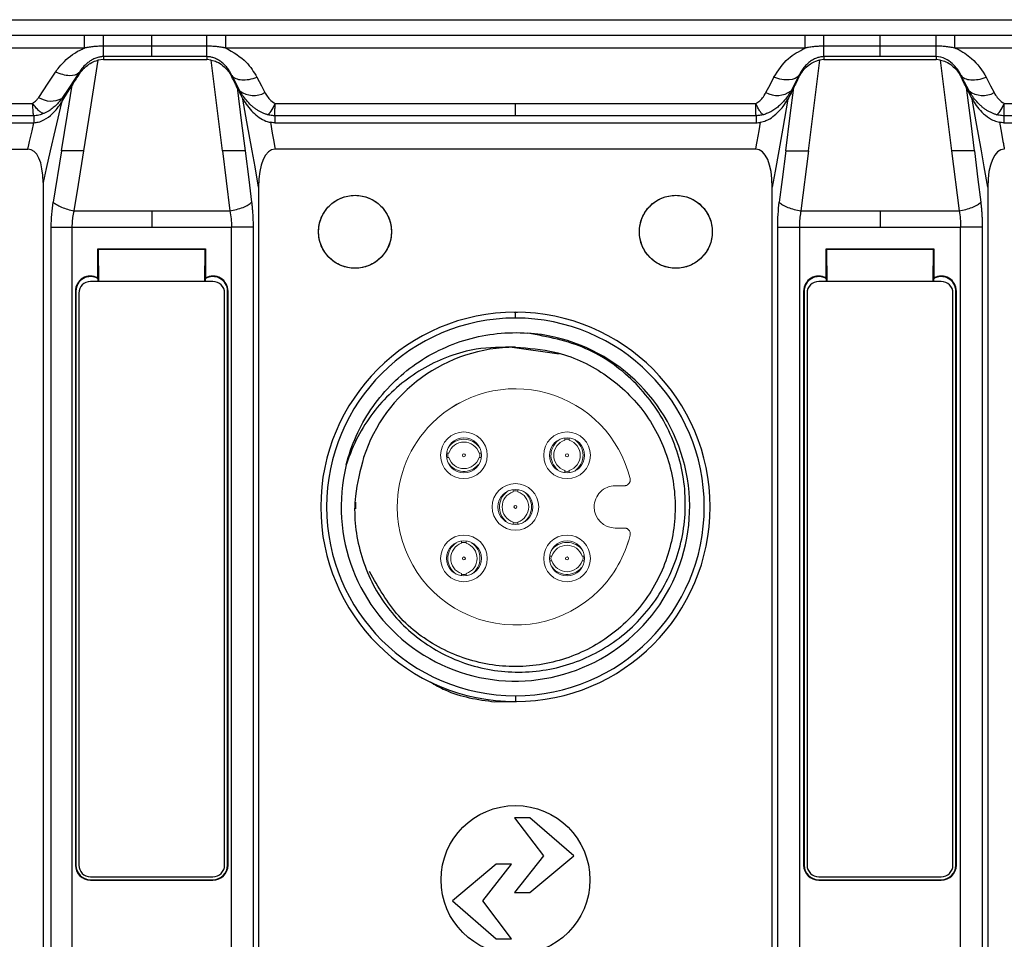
# Model space of a CAD drawing. Header units: millimetres. Extents: x 0 to 1380, y 0 to 297.
# Tile 11 of 60: x 137 to 170, y 166 to 198. Entities that reach past the tile are written whole.
import ezdxf

# ---------------------------------------------------------------- set-up
doc = ezdxf.new("R2010")
doc.units = ezdxf.units.MM
doc.header["$PDSIZE"] = -1
doc.layers.add('1', color=7, linetype='Continuous', true_color=0xffffff)
doc.dimstyles.new('ISO-25', dxfattribs={"dimtxt": 2.5, "dimasz": 2.5, "dimexe": 1.25, "dimexo": 0.625, "dimtad": 1, "dimtxsty": 'Standard', "dimcen": 2.5, "dimadec": 0, "dimazin": 0, "dimtfac": 1, "dimtmove": 0, "dimatfit": 3, "dimfxl": 1, "dimarcsym": 0})

# ---------------------------------------------------------------- blocks, each defined once
blk = doc.blocks.new('*D8')
at = {"color": 0, "lineweight": -2}
for p, q in [((103.223, 166.434), (103.223, 115.582)), ((311.023, 166.434), (311.023, 115.582)), ((107.303, 117.582), (306.943, 117.582))]:
    blk.add_line(p, q, dxfattribs=at)
at = {"color": 0}
for points in [[(107.303, 118.262), (107.303, 116.902), (103.223, 117.582)], [(306.943, 116.902), (306.943, 118.262), (311.023, 117.582)]]:
    blk.add_solid(points, dxfattribs=at)
at = {"layer": 'Defpoints', "color": 0}
for p in [(103.223, 166.434), (311.023, 166.434), (311.023, 117.582)]:
    blk.add_point(p, dxfattribs=at)
at = {"color": 0, "insert": (207.123, 121.147), "char_height": 3.5, "attachment_point": 5}
blk.add_mtext('207,8%%p2', dxfattribs=at)

msp = doc.modelspace()

# ---------------------------------------------------------------- linework, layer by layer
at = {"color": 7, "linetype": 'Continuous', "lineweight": 25}
for p, q in [((107.117, 197.97), (307.129, 197.97)), ((107.652, 197.435), (138.876, 197.435)), ((138.876, 196.999), (138.876, 197.435)), ((139.526, 197.434), (141.178, 197.434)), ((141.178, 197.063), (141.178, 197.434)), ((141.178, 197.434), (143.07, 197.434)), ((143.715, 196.999), (143.715, 197.435)), ((143.715, 197.435), (163.582, 197.435)), ((163.582, 196.999), (163.582, 197.435)), ((164.228, 197.434), (166.149, 197.434)), ((166.149, 197.063), (166.149, 197.434)), ((166.149, 197.434), (168.069, 197.434)), ((168.069, 197.063), (168.069, 197.434)), ((168.715, 196.999), (168.715, 197.435)), ((168.715, 197.435), (188.582, 197.435)), ((138.876, 196.999), (107.652, 196.999)), ((141.178, 197.063), (139.526, 197.063)), ((141.178, 196.704), (141.178, 197.063)), ((143.07, 197.063), (141.178, 197.063)), ((163.582, 196.999), (143.715, 196.999)), ((166.149, 197.063), (164.228, 197.063)), ((166.149, 196.704), (166.149, 197.063)), ((168.069, 197.063), (166.149, 197.063)), ((188.582, 196.999), (168.715, 196.999)), ((139.526, 196.601), (139.332, 196.578)), ((139.526, 196.704), (139.526, 196.601)), ((141.178, 196.704), (139.526, 196.704)), ((139.526, 196.601), (141.178, 196.601)), ((143.069, 196.704), (141.178, 196.704)), ((141.178, 196.601), (143.069, 196.601)), ((143.069, 196.704), (143.069, 196.601)), ((143.22, 196.586), (143.069, 196.601)), ((164.228, 196.601), (164.078, 196.586)), ((164.228, 196.704), (164.228, 196.601)), ((166.149, 196.704), (164.228, 196.704)), ((164.228, 196.601), (166.149, 196.601)), ((168.069, 196.704), (166.149, 196.704)), ((166.149, 196.601), (168.069, 196.601)), ((168.069, 196.704), (168.069, 196.601)), ((168.22, 196.586), (168.069, 196.601)), ((138.681, 196.142), (138.681, 196.106)), ((143.926, 196.055), (143.926, 196.026)), ((163.371, 196.055), (163.371, 196.026)), ((163.371, 196.026), (163.371, 196.009)), ((168.926, 196.055), (168.926, 196.026)), ((168.926, 196.026), (168.926, 196.009)), ((144.2, 195.529), (144.2, 195.45)), ((163.097, 195.529), (163.097, 195.45)), ((169.2, 195.529), (169.2, 195.45)), ((138.099, 195.272), (138.099, 195.153)), ((102.229, 195.101), (137.095, 195.101)), ((145.41, 195.101), (153.649, 195.101)), ((153.649, 195.101), (161.888, 195.101)), ((170.41, 195.101), (178.649, 195.101)), ((137.132, 194.677), (101.363, 194.677)), ((137.132, 194.677), (137.132, 194.437)), ((145.398, 194.677), (145.398, 194.437)), ((153.649, 194.677), (145.398, 194.677)), ((161.899, 194.677), (153.649, 194.677)), ((161.899, 194.677), (161.899, 194.437)), ((170.398, 194.677), (170.398, 194.437)), ((178.649, 194.677), (170.398, 194.677)), ((110.159, 194.437), (137.132, 194.437)), ((145.398, 194.437), (153.649, 194.437)), ((153.649, 194.437), (161.899, 194.437)), ((170.398, 194.437), (178.649, 194.437)), ((108.64, 193.532), (136.933, 193.532)), ((138.082, 193.47), (137.801, 191.716)), ((143.605, 193.47), (143.86, 191.418)), ((144.379, 193.47), (144.383, 193.47)), ((153.649, 193.532), (145.411, 193.532)), ((161.887, 193.532), (153.649, 193.532)), ((163.693, 193.47), (163.437, 191.418)), ((163.689, 193.47), (163.693, 193.47)), ((168.605, 193.47), (168.861, 191.418)), ((169.379, 193.47), (169.383, 193.47)), ((137.453, 192.387), (137.453, 165.47)), ((144.844, 192.231), (144.844, 171.787)), ((162.453, 171.787), (162.453, 192.231)), ((169.844, 192.231), (169.844, 171.787)), ((138.51, 191.418), (141.178, 191.418)), ((141.178, 191.418), (143.86, 191.418)), ((163.437, 191.418), (166.149, 191.418)), ((166.149, 191.418), (168.861, 191.418)), ((137.734, 140.08), (137.734, 190.86)), ((138.444, 190.86), (138.444, 165.47)), ((138.444, 190.86), (141.178, 190.86)), ((141.178, 190.86), (143.912, 190.86)), ((143.912, 171.524), (143.912, 190.86)), ((144.654, 190.86), (144.654, 171.524)), ((162.644, 171.524), (162.644, 190.86)), ((163.385, 190.86), (163.385, 171.524)), ((163.385, 190.86), (166.149, 190.86)), ((166.149, 190.86), (168.912, 190.86)), ((168.912, 171.524), (168.912, 190.86)), ((169.654, 190.86), (169.654, 171.524)), ((139.328, 190.111), (143.028, 190.111)), ((139.328, 189.113), (139.328, 190.111)), ((139.345, 190.093), (139.328, 190.111)), ((143.011, 190.093), (139.345, 190.093)), ((139.345, 190.093), (139.354, 188.993)), ((143.002, 188.993), (143.011, 190.093)), ((143.011, 190.093), (143.028, 190.111)), ((143.028, 190.111), (143.028, 189.113)), ((164.298, 189.113), (164.298, 190.111)), ((164.298, 190.111), (167.999, 190.111)), ((164.316, 190.093), (164.298, 190.111)), ((167.982, 190.093), (164.316, 190.093)), ((164.316, 190.093), (164.325, 188.993)), ((167.973, 188.993), (167.982, 190.093)), ((167.982, 190.093), (167.999, 190.111)), ((167.999, 190.111), (167.999, 189.113)), ((139.345, 188.993), (139.345, 189.083)), ((143.011, 189.083), (143.011, 188.993)), ((164.316, 188.993), (164.316, 189.083)), ((167.982, 189.083), (167.982, 188.993)), ((143.278, 188.993), (139.078, 188.993)), ((168.249, 188.993), (164.048, 188.993)), ((138.56, 188.66), (138.56, 168.979)), ((138.56, 188.66), (138.578, 188.66)), ((138.578, 188.66), (138.578, 168.979)), ((138.678, 188.593), (138.678, 168.979)), ((143.678, 168.979), (143.678, 188.593)), ((143.778, 188.66), (143.796, 188.66)), ((143.778, 168.979), (143.778, 188.66)), ((143.796, 168.979), (143.796, 188.66)), ((163.531, 188.66), (163.531, 168.979)), ((163.531, 188.66), (163.548, 188.66)), ((163.548, 188.66), (163.548, 168.979)), ((163.648, 188.593), (163.648, 168.979)), ((168.649, 168.979), (168.649, 188.593)), ((168.749, 168.979), (168.749, 188.66)), ((168.749, 188.66), (168.767, 188.66)), ((168.767, 168.979), (168.767, 188.66)), ((153.714, 187.934), (153.611, 187.931)), ((153.649, 187.738), (153.649, 187.938)), ((155.151, 186.501), (153.539, 186.73)), ((152.943, 174.575), (153.685, 174.594)), ((153.649, 174.788), (153.649, 174.588)), ((143.912, 165.47), (143.912, 171.524)), ((144.654, 171.524), (144.654, 165.47)), ((144.844, 171.787), (144.844, 159.154)), ((162.453, 159.154), (162.453, 171.787)), ((162.644, 159.416), (162.644, 171.524)), ((163.385, 171.524), (163.385, 165.47)), ((168.912, 165.47), (168.912, 171.524)), ((169.654, 171.524), (169.654, 165.47)), ((169.844, 171.787), (169.844, 159.154)), ((153.621, 170.598), (154.608, 169.298)), ((154.147, 170.598), (153.621, 170.598)), ((155.646, 169.298), (154.147, 170.598)), ((154.608, 169.298), (153.621, 168.038)), ((154.147, 168.038), (155.646, 169.298)), ((138.578, 168.979), (138.56, 168.979)), ((143.796, 168.979), (143.778, 168.979)), ((152.987, 169.015), (151.489, 167.755)), ((152.526, 167.755), (153.514, 169.015)), ((153.514, 169.015), (152.987, 169.015)), ((163.548, 168.979), (163.531, 168.979)), ((168.767, 168.979), (168.749, 168.979)), ((139.078, 168.579), (143.278, 168.579)), ((139.078, 168.462), (139.078, 168.479)), ((139.078, 168.479), (143.278, 168.479)), ((139.078, 168.462), (141.178, 168.462)), ((141.178, 168.462), (143.278, 168.462)), ((143.278, 168.479), (143.278, 168.462)), ((164.048, 168.579), (168.249, 168.579)), ((164.048, 168.462), (164.048, 168.479)), ((164.048, 168.479), (168.249, 168.479)), ((164.048, 168.462), (166.149, 168.462)), ((166.149, 168.462), (168.249, 168.462)), ((168.249, 168.479), (168.249, 168.462)), ((153.621, 168.038), (154.147, 168.038)), ((151.489, 167.755), (152.987, 166.455)), ((153.514, 166.455), (152.526, 167.755)), ((152.987, 166.455), (153.514, 166.455))]:
    msp.add_line(p, q, dxfattribs=at)
at = {"color": 7, "linetype": 'Continuous', "lineweight": 25, "flags": 128}
for points in [[(143.07, 197.063), (143.07, 197.143), (143.07, 197.214), (143.07, 197.277), (143.07, 197.33), (143.07, 197.372), (143.07, 197.404), (143.07, 197.425), (143.07, 197.434)], [(139.332, 196.578), (139.053, 194.837), (138.834, 193.47)], [(143.608, 193.47), (143.391, 195.215), (143.22, 196.586)], [(164.078, 196.586), (163.86, 194.841), (163.689, 193.47)], [(168.608, 193.47), (168.391, 195.215), (168.22, 196.586)], [(137.303, 195.307), (137.628, 195.793), (137.884, 196.175)], [(138.681, 196.142), (138.355, 195.655), (138.099, 195.272)], [(144.2, 195.529), (144.047, 195.824), (143.926, 196.055)], [(144.787, 195.995), (144.94, 195.7), (145.061, 195.469)], [(162.237, 195.469), (162.39, 195.763), (162.51, 195.994)], [(163.371, 196.055), (163.218, 195.761), (163.097, 195.529)], [(169.2, 195.529), (169.047, 195.824), (168.926, 196.055)], [(169.788, 195.994), (169.941, 195.7), (170.061, 195.469)], [(138.087, 193.47), (138.289, 194.733), (138.448, 195.725)], [(138.099, 195.153), (138.295, 195.473), (138.448, 195.725)], [(144.108, 195.645), (144.259, 194.427), (144.379, 193.47)], [(162.919, 193.47), (163.071, 194.688), (163.19, 195.645)], [(163.097, 195.45), (163.149, 195.559), (163.19, 195.645)], [(169.108, 195.645), (169.259, 194.427), (169.379, 193.47)], [(169.108, 195.645), (169.16, 195.536), (169.2, 195.45)], [(138.082, 195.126), (137.869, 194.199), (137.702, 193.47)], [(144.623, 193.47), (144.445, 194.467), (144.305, 195.249)], [(162.993, 195.249), (162.815, 194.253), (162.675, 193.47)], [(169.623, 193.47), (169.445, 194.467), (169.305, 195.249)], [(145.246, 194.451), (145.312, 194.082), (145.364, 193.792)], [(161.934, 193.792), (162, 194.161), (162.051, 194.451)], [(170.246, 194.451), (170.312, 194.082), (170.364, 193.792)], [(136.993, 193.792), (137.076, 194.153), (137.141, 194.437)], [(136.933, 193.532), (136.966, 193.678), (136.993, 193.792)], [(145.364, 193.792), (145.39, 193.647), (145.411, 193.532)], [(161.887, 193.532), (161.913, 193.678), (161.934, 193.792)], [(137.702, 193.47), (137.563, 192.864), (137.453, 192.387)], [(138.839, 193.47), (138.655, 192.321), (138.51, 191.418)], [(144.383, 193.47), (144.505, 192.488), (144.602, 191.716)], [(144.844, 192.231), (144.72, 192.925), (144.623, 193.47)], [(162.675, 193.47), (162.551, 192.776), (162.453, 192.231)], [(162.915, 193.47), (162.792, 192.488), (162.696, 191.716)], [(169.383, 193.47), (169.505, 192.488), (169.602, 191.716)], [(169.844, 192.231), (169.72, 192.925), (169.623, 193.47)]]:
    msp.add_lwpolyline(points, dxfattribs=at)
at = {"color": 7, "linetype": 'Continuous', "lineweight": 25}
for centre, radius in [((148.149, 190.697), 1.25), ((159.149, 190.697), 1.25), ((153.649, 168.47), 2.552)]:
    msp.add_circle(centre, radius, dxfattribs=at)
for centre, radius, start, end in [((-125.831, 197.218), 268.9, 359.89045, 359.96703), ((144.678, 196.17), 0.799, 233.3288, 298.6483), ((162.62, 196.171), 0.799, 241.3531, 306.6698), ((169.678, 196.17), 0.799, 233.3288, 298.6483), ((137.729, 195.956), 0.777, 236.6647, 298.4007), ((139.078, 188.66), 0.517, 61.1097, 180), ((139.078, 188.66), 0.5, 57.6622, 180), ((143.278, 188.66), 0.5, 0, 122.3378), ((143.278, 188.66), 0.517, 0, 118.8903), ((164.048, 188.66), 0.517, 61.1097, 180), ((164.048, 188.66), 0.5, 57.6622, 180), ((168.249, 188.66), 0.5, 0, 122.3378), ((168.249, 188.66), 0.517, 0, 118.8903), ((139.078, 188.593), 0.4, 90, 180), ((143.278, 188.593), 0.4, 0, 90), ((164.048, 188.593), 0.4, 90, 180), ((168.249, 188.593), 0.4, 0, 90), ((153.649, 181.263), 6.675, 90, 270), ((153.649, 181.263), 6.475, 90, 270), ((153.649, 181.263), 6.675, 270, 90), ((153.649, 181.263), 6.475, 270, 90), ((153.649, 181.263), 5.975, 166.077, 85.923), ((153.649, 181.263), 5.475, 90, 162), ((139.078, 168.979), 0.517, 180, 270), ((139.078, 168.979), 0.5, 180, 270), ((139.078, 168.979), 0.4, 180, 270), ((143.278, 168.979), 0.4, 270, 0), ((143.278, 168.979), 0.517, 270, 0), ((143.278, 168.979), 0.5, 270, 0), ((164.048, 168.979), 0.517, 180, 270), ((164.048, 168.979), 0.5, 180, 270), ((164.048, 168.979), 0.4, 180, 270), ((168.249, 168.979), 0.4, 270, 0), ((168.249, 168.979), 0.517, 270, 0), ((168.249, 168.979), 0.5, 270, 0)]:
    msp.add_arc(centre, radius, start, end, dxfattribs=at)
for centre, major_axis, ratio, start_param, end_param in [((139.35, 196.926), (1.044, 1.481), 0.044298, 2.201702, 2.546877), ((143.16, 197.299), (-1.039, 1.884), 0.031286, 3.624142, 3.941168), ((164.137, 197.299), (1.039, 1.884), 0.031286, 2.342017, 2.659043), ((168.16, 197.299), (-1.039, 1.884), 0.031286, 3.624142, 3.941168), ((136.551, 191.547), (0.454, 1.977), 0.39429, 5.239855, 6.3735), ((145.708, 191.547), (-0.354, 1.981), 0.397618, 6.212204, 7.431362), ((161.59, 191.547), (0.354, 1.981), 0.397618, 5.13501, 6.354166), ((170.708, 191.547), (-0.354, 1.981), 0.397618, 6.212203, 7.431364)]:
    msp.add_ellipse(centre, major_axis=major_axis, ratio=ratio, start_param=start_param, end_param=end_param, dxfattribs=at)
for points, knots in [([(138.876, 197.435), (138.997, 197.435), (139.214, 197.435), (139.431, 197.434), (139.526, 197.434)], [0, 0, 0, 0, 0.5600154, 1, 1, 1, 1]), ([(139.526, 197.063), (139.526, 197.171), (139.526, 197.265), (139.526, 197.394), (139.526, 197.43), (139.526, 197.434)], [0, 0, 0, 0, 0.5, 0.5, 1, 1, 1, 1]), ([(143.07, 197.434), (143.19, 197.434), (143.405, 197.435), (143.621, 197.435), (143.715, 197.435)], [0, 0, 0, 0, 0.560008, 1, 1, 1, 1]), ([(163.582, 197.435), (163.703, 197.435), (163.918, 197.435), (164.133, 197.434), (164.228, 197.434)], [0, 0, 0, 0, 0.560028, 1, 1, 1, 1]), ([(164.228, 197.063), (164.228, 197.171), (164.228, 197.265), (164.228, 197.394), (164.228, 197.43), (164.228, 197.434)], [0, 0, 0, 0, 0.5, 0.5, 1, 1, 1, 1]), ([(168.069, 197.434), (168.19, 197.434), (168.405, 197.435), (168.62, 197.435), (168.715, 197.435)], [0, 0, 0, 0, 0.55999, 1, 1, 1, 1]), ([(137.884, 196.175), (137.921, 196.231), (137.961, 196.285), (138.15, 196.521), (138.331, 196.69), (138.645, 196.892), (138.757, 196.951), (138.876, 196.999)], [0, 0, 0, 0, 0.159825, 0.159825, 0.722917, 0.722917, 1, 1, 1, 1]), ([(139.526, 197.063), (139.472, 197.062), (139.363, 197.06), (139.199, 197.047), (139.063, 197.029), (138.969, 197.015), (138.922, 197.007), (138.896, 197.002), (138.882, 197), (138.876, 196.999)], [0, 0, 0, 0, 0.24702, 0.499827, 0.750102, 0.875161, 0.937635, 0.968853, 1, 1, 1, 1]), ([(139.526, 196.704), (139.526, 196.722), (139.526, 196.763), (139.526, 196.887), (139.526, 196.969), (139.526, 197.063)], [0, 0, 0, 0, 0.5, 0.5, 1, 1, 1, 1]), ([(143.715, 196.998), (143.702, 197.001), (143.675, 197.006), (143.622, 197.015), (143.529, 197.029), (143.394, 197.047), (143.232, 197.06), (143.123, 197.062), (143.07, 197.063)], [0, 0, 0, 0, 0.062252, 0.124732, 0.249805, 0.500112, 0.752671, 1, 1, 1, 1]), ([(143.715, 196.999), (143.972, 196.852), (144.432, 196.589), (144.678, 196.177), (144.787, 195.995)], [0, 0, 0, 0, 0.559055, 1, 1, 1, 1]), ([(162.51, 195.994), (162.654, 196.225), (162.91, 196.637), (163.377, 196.888), (163.582, 196.999)], [0, 0, 0, 0, 0.560646, 1, 1, 1, 1]), ([(164.228, 197.063), (164.174, 197.062), (164.066, 197.06), (163.904, 197.047), (163.769, 197.03), (163.675, 197.015), (163.622, 197.006), (163.596, 197.001), (163.583, 196.998)], [0, 0, 0, 0, 0.246386, 0.499968, 0.750314, 0.875407, 0.937898, 1, 1, 1, 1]), ([(164.228, 196.704), (164.228, 196.722), (164.228, 196.763), (164.228, 196.887), (164.228, 196.969), (164.228, 197.063)], [0, 0, 0, 0, 0.5, 0.5, 1, 1, 1, 1]), ([(168.715, 196.999), (168.66, 197.008), (168.552, 197.027), (168.391, 197.047), (168.23, 197.061), (168.123, 197.062), (168.069, 197.063)], [0, 0, 0, 0, 0.257625, 0.507098, 0.752869, 1, 1, 1, 1]), ([(168.715, 196.999), (168.74, 196.988), (168.765, 196.978), (168.974, 196.882), (169.141, 196.769), (169.496, 196.454), (169.665, 196.23), (169.788, 195.994)], [0, 0, 0, 0, 0.050648, 0.050648, 0.43256, 0.43256, 1, 1, 1, 1]), ([(139.526, 196.704), (139.511, 196.703), (139.477, 196.703), (139.423, 196.696), (139.361, 196.684), (139.293, 196.665), (139.202, 196.63), (139.097, 196.575), (138.953, 196.474), (138.823, 196.345), (138.731, 196.222), (138.692, 196.16), (138.681, 196.142)], [0, 0, 0, 0, 0.035323, 0.077855, 0.127838, 0.185446, 0.250849, 0.375032, 0.500769, 0.750193, 0.930349, 1, 1, 1, 1]), ([(138.681, 196.089), (138.752, 196.198), (138.839, 196.297), (138.998, 196.424), (139.055, 196.463), (139.185, 196.532), (139.256, 196.56), (139.332, 196.578)], [0, 0, 0, 0, 0.5, 0.5, 0.75, 0.75, 1, 1, 1, 1]), ([(143.926, 196.055), (143.912, 196.085), (143.879, 196.153), (143.81, 196.264), (143.727, 196.369), (143.633, 196.464), (143.532, 196.547), (143.411, 196.62), (143.287, 196.671), (143.173, 196.699), (143.101, 196.702), (143.069, 196.704)], [0, 0, 0, 0, 0.107321, 0.249406, 0.400324, 0.498614, 0.624464, 0.748626, 0.850759, 0.934079, 1, 1, 1, 1]), ([(143.22, 196.586), (143.283, 196.569), (143.437, 196.527), (143.681, 196.36), (143.837, 196.176), (143.913, 196.033), (143.926, 196.009)], [0, 0, 0, 0, 0.184177, 0.447371, 0.905207, 1, 1, 1, 1]), ([(164.228, 196.704), (164.211, 196.703), (164.173, 196.702), (164.113, 196.694), (164.045, 196.679), (163.971, 196.655), (163.875, 196.613), (163.766, 196.547), (163.647, 196.449), (163.538, 196.332), (163.442, 196.197), (163.395, 196.103), (163.371, 196.055)], [0, 0, 0, 0, 0.035613, 0.078217, 0.12808, 0.185486, 0.250748, 0.374502, 0.500409, 0.664276, 0.830874, 1, 1, 1, 1]), ([(163.371, 196.009), (163.412, 196.079), (163.51, 196.246), (163.704, 196.429), (163.917, 196.547), (164.033, 196.575), (164.078, 196.586)], [0, 0, 0, 0, 0.27806, 0.663339, 0.870325, 1, 1, 1, 1]), ([(168.926, 196.055), (168.857, 196.204), (168.761, 196.347), (168.554, 196.53), (168.475, 196.585), (168.289, 196.672), (168.181, 196.702), (168.069, 196.704)], [0, 0, 0, 0, 0.5, 0.5, 0.75, 0.75, 1, 1, 1, 1]), ([(168.22, 196.586), (168.283, 196.569), (168.437, 196.527), (168.681, 196.36), (168.837, 196.176), (168.913, 196.033), (168.926, 196.009)], [0, 0, 0, 0, 0.184168, 0.447363, 0.905199, 1, 1, 1, 1]), ([(138.681, 196.142), (138.612, 196.076), (138.498, 196.043), (138.218, 196.055), (138.051, 196.099), (137.884, 196.175)], [0, 0, 0, 0, 0.5, 0.5, 1, 1, 1, 1]), ([(138.681, 196.106), (138.681, 196.103), (138.681, 196.097), (138.681, 196.092), (138.681, 196.089)], [0, 0, 0, 0, 0.559977, 1, 1, 1, 1]), ([(143.926, 196.055), (143.957, 196.015), (144.001, 195.981), (144.115, 195.93), (144.184, 195.914), (144.342, 195.903), (144.429, 195.908), (144.608, 195.939), (144.699, 195.964), (144.787, 195.995)], [0, 0, 0, 0, 0.25, 0.25, 0.5, 0.5, 0.75, 0.75, 1, 1, 1, 1]), ([(143.926, 196.026), (143.926, 196.023), (143.926, 196.017), (143.926, 196.012), (143.926, 196.009)], [0, 0, 0, 0, 0.560033, 1, 1, 1, 1]), ([(163.371, 196.055), (163.306, 195.971), (163.187, 195.919), (162.881, 195.897), (162.696, 195.928), (162.51, 195.994)], [0, 0, 0, 0, 0.5, 0.5, 1, 1, 1, 1]), ([(168.926, 196.055), (168.957, 196.015), (169.001, 195.981), (169.115, 195.93), (169.185, 195.914), (169.342, 195.903), (169.43, 195.908), (169.609, 195.938), (169.7, 195.963), (169.788, 195.994)], [0, 0, 0, 0, 0.25, 0.25, 0.5, 0.5, 0.75, 0.75, 1, 1, 1, 1]), ([(144.108, 195.645), (144.125, 195.609), (144.156, 195.544), (144.187, 195.479), (144.2, 195.45)], [0, 0, 0, 0, 0.559978, 1, 1, 1, 1]), ([(145.148, 194.711), (145.116, 194.721), (145.05, 194.741), (144.954, 194.782), (144.86, 194.832), (144.767, 194.89), (144.677, 194.956), (144.558, 195.058), (144.427, 195.196), (144.298, 195.365), (144.231, 195.477), (144.2, 195.529)], [0, 0, 0, 0, 0.077756, 0.157847, 0.240021, 0.32425, 0.410652, 0.499447, 0.689826, 0.855598, 1, 1, 1, 1]), ([(145.061, 195.469), (145.069, 195.453), (145.078, 195.437), (145.119, 195.368), (145.155, 195.316), (145.24, 195.217), (145.29, 195.168), (145.368, 195.119), (145.388, 195.108), (145.41, 195.101)], [0, 0, 0, 0, 0.1087644, 0.1087644, 0.4862033, 0.4862033, 0.879171, 0.879171, 0.9999791, 0.9999791, 0.9999791, 0.9999791]), ([(161.888, 195.101), (161.938, 195.13), (162.026, 195.18), (162.141, 195.309), (162.199, 195.407), (162.237, 195.469)], [0, 0, 0, 0, 0.312527, 0.559207, 1, 1, 1, 1]), ([(163.097, 195.529), (163.075, 195.491), (163.027, 195.409), (162.941, 195.286), (162.835, 195.157), (162.712, 195.033), (162.578, 194.922), (162.44, 194.831), (162.298, 194.758), (162.198, 194.727), (162.15, 194.711)], [0, 0, 0, 0, 0.106316, 0.224325, 0.355054, 0.500236, 0.632465, 0.759639, 0.882244, 1, 1, 1, 1]), ([(170.148, 194.711), (170.116, 194.721), (170.05, 194.741), (169.954, 194.782), (169.86, 194.832), (169.767, 194.89), (169.677, 194.956), (169.558, 195.058), (169.427, 195.196), (169.298, 195.365), (169.231, 195.477), (169.2, 195.529)], [0, 0, 0, 0, 0.077756, 0.157847, 0.240021, 0.32425, 0.410652, 0.499447, 0.689826, 0.855598, 1, 1, 1, 1]), ([(170.061, 195.469), (170.069, 195.453), (170.078, 195.437), (170.119, 195.368), (170.155, 195.316), (170.24, 195.217), (170.29, 195.168), (170.368, 195.119), (170.388, 195.108), (170.41, 195.101)], [0, 0, 0, 0, 0.1087644, 0.1087644, 0.4862033, 0.4862033, 0.879171, 0.879171, 0.9999854, 0.9999854, 0.9999854, 0.9999854]), ([(137.095, 195.101), (137.141, 195.135), (137.223, 195.194), (137.278, 195.272), (137.303, 195.307)], [0, 0, 0, 0, 0.559122, 1, 1, 1, 1]), ([(137.141, 194.437), (137.191, 194.442), (137.316, 194.454), (137.544, 194.555), (137.835, 194.776), (137.988, 194.994), (138.082, 195.126)], [0, 0, 0, 0, 0.1029148, 0.2527538, 0.5428254, 1, 1, 1, 1]), ([(138.099, 195.272), (138.072, 195.237), (138.017, 195.164), (137.918, 195.056), (137.8, 194.948), (137.656, 194.84), (137.543, 194.783), (137.483, 194.754)], [0, 0, 0, 0, 0.163738, 0.342438, 0.538379, 0.755318, 1, 1, 1, 1]), ([(138.099, 195.153), (138.096, 195.148), (138.09, 195.139), (138.085, 195.13), (138.082, 195.126)], [0, 0, 0, 0, 0.559851, 1, 1, 1, 1]), ([(144.2, 195.45), (144.22, 195.411), (144.254, 195.342), (144.289, 195.278), (144.305, 195.249)], [0, 0, 0, 0, 0.559997, 1, 1, 1, 1]), ([(144.305, 195.249), (144.404, 195.094), (144.545, 194.873), (144.843, 194.622), (145.05, 194.501), (145.195, 194.464), (145.246, 194.451)], [0, 0, 0, 0, 0.505112, 0.718259, 0.89942, 1, 1, 1, 1]), ([(162.051, 194.451), (162.116, 194.469), (162.281, 194.513), (162.566, 194.698), (162.815, 194.96), (162.941, 195.165), (162.993, 195.249)], [0, 0, 0, 0, 0.126765, 0.32322, 0.719615, 1, 1, 1, 1]), ([(169.305, 195.249), (169.347, 195.175), (169.395, 195.099), (169.507, 194.947), (169.571, 194.872), (169.718, 194.726), (169.802, 194.655), (169.949, 194.562), (170.002, 194.533), (170.117, 194.484), (170.18, 194.464), (170.246, 194.451)], [0, 0, 0, 0, 0.25, 0.25, 0.5, 0.5, 0.75, 0.75, 0.875, 0.875, 1, 1, 1, 1]), ([(137.132, 194.677), (137.126, 194.698), (137.12, 194.747), (137.107, 194.893), (137.101, 194.989), (137.095, 195.101)], [0, 0, 0, 0, 0.5, 0.5, 1, 1, 1, 1]), ([(137.483, 194.754), (137.482, 194.754), (137.481, 194.754), (137.475, 194.754), (137.464, 194.756), (137.452, 194.759), (137.432, 194.765), (137.418, 194.772), (137.374, 194.796), (137.343, 194.819), (137.276, 194.878), (137.241, 194.915), (137.169, 195), (137.132, 195.048), (137.095, 195.101)], [0, 0, 0, 0, 0.007812, 0.007812, 0.0625, 0.125, 0.125, 0.25, 0.25, 0.5, 0.5, 0.75, 0.75, 1, 1, 1, 1]), ([(145.148, 194.711), (145.181, 194.724), (145.223, 194.765), (145.314, 194.901), (145.363, 194.995), (145.41, 195.101)], [0, 0, 0, 0, 0.5, 0.5, 1, 1, 1, 1]), ([(145.398, 194.677), (145.399, 194.678), (145.399, 194.68), (145.399, 194.683), (145.399, 194.688), (145.399, 194.694), (145.4, 194.707), (145.4, 194.717), (145.402, 194.754), (145.403, 194.784), (145.404, 194.856), (145.405, 194.899), (145.407, 194.993), (145.408, 195.045), (145.41, 195.101)], [0, 0, 0, 0, 0.03125, 0.03125, 0.0625, 0.125, 0.125, 0.25, 0.25, 0.5, 0.5, 0.75, 0.75, 1, 1, 1, 1]), ([(153.649, 194.677), (153.649, 194.698), (153.649, 194.747), (153.649, 194.893), (153.649, 194.989), (153.649, 195.101)], [0, 0, 0, 0, 0.5, 0.5, 1, 1, 1, 1]), ([(161.899, 194.677), (161.897, 194.698), (161.895, 194.747), (161.892, 194.893), (161.89, 194.989), (161.888, 195.101)], [0, 0, 0, 0, 0.5, 0.5, 1, 1, 1, 1]), ([(162.15, 194.711), (162.148, 194.712), (162.146, 194.713), (162.141, 194.715), (162.135, 194.719), (162.128, 194.723), (162.114, 194.733), (162.105, 194.742), (162.075, 194.772), (162.054, 194.799), (162.009, 194.866), (161.985, 194.906), (161.937, 194.996), (161.913, 195.046), (161.888, 195.101)], [0, 0, 0, 0, 0.03125, 0.03125, 0.0625, 0.125, 0.125, 0.25, 0.25, 0.5, 0.5, 0.75, 0.75, 1, 1, 1, 1]), ([(170.148, 194.711), (170.181, 194.724), (170.223, 194.765), (170.314, 194.901), (170.363, 194.995), (170.41, 195.101)], [0, 0, 0, 0, 0.5, 0.5, 1, 1, 1, 1]), ([(170.398, 194.677), (170.399, 194.678), (170.399, 194.68), (170.399, 194.683), (170.399, 194.688), (170.399, 194.694), (170.4, 194.707), (170.4, 194.717), (170.402, 194.754), (170.403, 194.784), (170.404, 194.856), (170.405, 194.899), (170.407, 194.993), (170.408, 195.045), (170.41, 195.101)], [0, 0, 0, 0, 0.03125, 0.03125, 0.0625, 0.125, 0.125, 0.25, 0.25, 0.5, 0.5, 0.75, 0.75, 1, 1, 1, 1]), ([(137.483, 194.754), (137.453, 194.742), (137.394, 194.719), (137.305, 194.695), (137.217, 194.68), (137.16, 194.678), (137.132, 194.677)], [0, 0, 0, 0, 0.265118, 0.52264, 0.769405, 1, 1, 1, 1]), ([(145.398, 194.677), (145.371, 194.678), (145.316, 194.679), (145.232, 194.691), (145.176, 194.705), (145.148, 194.711)], [0, 0, 0, 0, 0.321587, 0.656686, 1, 1, 1, 1]), ([(145.398, 194.437), (145.37, 194.438), (145.319, 194.439), (145.268, 194.448), (145.246, 194.451)], [0, 0, 0, 0, 0.559855, 1, 1, 1, 1]), ([(162.15, 194.711), (162.108, 194.701), (162.025, 194.682), (161.94, 194.679), (161.899, 194.677)], [0, 0, 0, 0, 0.512196, 1, 1, 1, 1]), ([(161.899, 194.437), (161.928, 194.438), (161.979, 194.439), (162.029, 194.448), (162.051, 194.451)], [0, 0, 0, 0, 0.559944, 1, 1, 1, 1]), ([(170.398, 194.677), (170.371, 194.678), (170.316, 194.679), (170.232, 194.691), (170.176, 194.705), (170.148, 194.711)], [0, 0, 0, 0, 0.321587, 0.656686, 1, 1, 1, 1]), ([(170.398, 194.437), (170.37, 194.438), (170.319, 194.439), (170.268, 194.448), (170.246, 194.451)], [0, 0, 0, 0, 0.559752, 1, 1, 1, 1]), ([(137.141, 194.437), (137.139, 194.437), (137.136, 194.437), (137.133, 194.437), (137.132, 194.437)], [0, 0, 0, 0, 0.559462, 1, 1, 1, 1]), ([(170.364, 193.792), (170.373, 193.744), (170.388, 193.657), (170.404, 193.57), (170.411, 193.532)], [0, 0, 0, 0, 0.559998, 1, 1, 1, 1]), ([(138.834, 193.47), (138.808, 193.47), (138.753, 193.47), (138.671, 193.47), (138.585, 193.47), (138.498, 193.47), (138.393, 193.47), (138.235, 193.468), (138.146, 193.469), (138.087, 193.47)], [0, 0, 0, 0, 0.085657, 0.176631, 0.2728, 0.373909, 0.479507, 0.662059, 1, 1, 1, 1]), ([(144.379, 193.47), (144.365, 193.47), (144.34, 193.47), (144.293, 193.47), (144.245, 193.469), (144.198, 193.469), (144.154, 193.469), (144.116, 193.469), (144.084, 193.47), (144.018, 193.47), (143.912, 193.47), (143.759, 193.47), (143.657, 193.47), (143.608, 193.47)], [0, 0, 0, 0, 0.09704, 0.186283, 0.266816, 0.337948, 0.399161, 0.450151, 0.49076, 0.52092, 0.692107, 0.852309, 1, 1, 1, 1]), ([(162.919, 193.47), (162.951, 193.47), (162.993, 193.47), (163.096, 193.47), (163.157, 193.47), (163.358, 193.47), (163.522, 193.47), (163.689, 193.47)], [0, 0, 0, 0, 0.25, 0.25, 0.5, 0.5, 1, 1, 1, 1]), ([(169.379, 193.47), (169.365, 193.47), (169.34, 193.47), (169.293, 193.47), (169.245, 193.469), (169.198, 193.469), (169.154, 193.469), (169.116, 193.469), (169.084, 193.47), (169.018, 193.47), (168.912, 193.47), (168.759, 193.47), (168.657, 193.47), (168.608, 193.47)], [0, 0, 0, 0, 0.09704, 0.186283, 0.266816, 0.337948, 0.399161, 0.450151, 0.49076, 0.52092, 0.692107, 0.852309, 1, 1, 1, 1]), ([(149.399, 190.697), (149.399, 190.86), (149.367, 191.024), (149.241, 191.326), (149.149, 191.465), (148.917, 191.697), (148.778, 191.789), (148.476, 191.915), (148.312, 191.947), (147.985, 191.947), (147.821, 191.915), (147.519, 191.789), (147.38, 191.697), (147.149, 191.465), (147.056, 191.326), (146.931, 191.024), (146.898, 190.86), (146.898, 190.697), (146.898, 190.533), (146.931, 190.369), (147.056, 190.067), (147.149, 189.928), (147.38, 189.697), (147.519, 189.604), (147.821, 189.479), (147.985, 189.446), (148.312, 189.446), (148.476, 189.479), (148.778, 189.604), (148.917, 189.697), (149.149, 189.928), (149.241, 190.067), (149.367, 190.369), (149.399, 190.533), (149.399, 190.697)], [3.141593, 3.141593, 3.141593, 3.141593, 3.534292, 3.534292, 3.926991, 3.926991, 4.31969, 4.31969, 4.712389, 4.712389, 5.105088, 5.105088, 5.497787, 5.497787, 5.890486, 5.890486, 6.283185, 6.283185, 6.283185, 6.675884, 6.675884, 7.068583, 7.068583, 7.461283, 7.461283, 7.853982, 7.853982, 8.246681, 8.246681, 8.63938, 8.63938, 9.032079, 9.032079, 9.424778, 9.424778, 9.424778, 9.424778]), ([(160.399, 190.697), (160.399, 190.86), (160.367, 191.024), (160.241, 191.326), (160.149, 191.465), (159.917, 191.697), (159.778, 191.789), (159.476, 191.915), (159.312, 191.947), (158.985, 191.947), (158.821, 191.915), (158.519, 191.789), (158.38, 191.697), (158.149, 191.465), (158.056, 191.326), (157.931, 191.024), (157.898, 190.86), (157.898, 190.697), (157.898, 190.533), (157.931, 190.369), (158.056, 190.067), (158.149, 189.928), (158.38, 189.697), (158.519, 189.604), (158.821, 189.479), (158.985, 189.446), (159.312, 189.446), (159.476, 189.479), (159.778, 189.604), (159.917, 189.697), (160.149, 189.928), (160.241, 190.067), (160.367, 190.369), (160.399, 190.533), (160.399, 190.697)], [3.141593, 3.141593, 3.141593, 3.141593, 3.534292, 3.534292, 3.926991, 3.926991, 4.31969, 4.31969, 4.712389, 4.712389, 5.105088, 5.105088, 5.497787, 5.497787, 5.890486, 5.890486, 6.283185, 6.283185, 6.283185, 6.675884, 6.675884, 7.068583, 7.068583, 7.461283, 7.461283, 7.853982, 7.853982, 8.246681, 8.246681, 8.63938, 8.63938, 9.032079, 9.032079, 9.424778, 9.424778, 9.424778, 9.424778]), ([(137.801, 191.716), (137.831, 191.687), (137.87, 191.658), (137.967, 191.598), (138.025, 191.569), (138.154, 191.514), (138.224, 191.49), (138.367, 191.448), (138.44, 191.431), (138.51, 191.418)], [0.0059589, 0.0059589, 0.0059589, 0.0059589, 0.25, 0.25, 0.5, 0.5, 0.75, 0.75, 1, 1, 1, 1]), ([(138.51, 191.418), (138.502, 191.382), (138.485, 191.31), (138.467, 191.198), (138.453, 191.086), (138.445, 190.973), (138.444, 190.898), (138.444, 190.86)], [0, 0, 0, 0, 0.203219, 0.405044, 0.605257, 0.803642, 1, 1, 1, 1]), ([(143.861, 191.418), (143.934, 191.429), (144.011, 191.444), (144.164, 191.483), (144.24, 191.507), (144.377, 191.562), (144.437, 191.592), (144.537, 191.654), (144.575, 191.686), (144.602, 191.716)], [0, 0, 0, 0, 0.2440422, 0.2440422, 0.4940422, 0.4940422, 0.7440422, 0.7440422, 0.9940422, 0.9940422, 0.9940422, 0.9940422]), ([(144.602, 191.716), (144.607, 191.67), (144.618, 191.578), (144.631, 191.437), (144.641, 191.294), (144.648, 191.151), (144.653, 191.006), (144.653, 190.909), (144.654, 190.86)], [0, 0, 0, 0, 0.1671, 0.333389, 0.499344, 0.665446, 0.832174, 1, 1, 1, 1]), ([(162.696, 191.716), (162.723, 191.686), (162.761, 191.654), (162.86, 191.592), (162.921, 191.562), (163.058, 191.507), (163.133, 191.483), (163.286, 191.444), (163.363, 191.429), (163.437, 191.418)], [0, 0, 0, 0, 0.251498, 0.251498, 0.502997, 0.502997, 0.754495, 0.754495, 1, 1, 1, 1]), ([(163.437, 191.418), (163.431, 191.382), (163.418, 191.309), (163.403, 191.198), (163.393, 191.085), (163.386, 190.973), (163.386, 190.898), (163.385, 190.86)], [0, 0, 0, 0, 0.20222, 0.403713, 0.604093, 0.802978, 1, 1, 1, 1]), ([(168.861, 191.418), (168.934, 191.429), (169.011, 191.444), (169.164, 191.483), (169.24, 191.507), (169.377, 191.562), (169.437, 191.592), (169.537, 191.654), (169.575, 191.686), (169.602, 191.716)], [0, 0, 0, 0, 0.2440422, 0.2440422, 0.4940422, 0.4940422, 0.7440422, 0.7440422, 0.9940422, 0.9940422, 0.9940422, 0.9940422]), ([(169.602, 191.716), (169.607, 191.67), (169.618, 191.578), (169.631, 191.437), (169.641, 191.294), (169.648, 191.151), (169.653, 191.006), (169.653, 190.909), (169.654, 190.86)], [0, 0, 0, 0, 0.1671, 0.3333889, 0.4993443, 0.6654461, 0.8321735, 1, 1, 1, 1]), ([(137.734, 190.86), (137.798, 190.86), (137.901, 190.86), (138.156, 190.86), (138.305, 190.86), (138.444, 190.86)], [0, 0, 0, 0, 0.5, 0.5, 1, 1, 1, 1]), ([(144.654, 190.86), (144.594, 190.86), (144.49, 190.86), (144.228, 190.86), (144.07, 190.86), (143.912, 190.86)], [0, 0, 0, 0, 0.5, 0.5, 1, 1, 1, 1]), ([(162.644, 190.86), (162.672, 190.86), (162.712, 190.86), (162.812, 190.86), (162.873, 190.86), (163.009, 190.86), (163.084, 190.86), (163.236, 190.86), (163.312, 190.86), (163.385, 190.86)], [0.0059582, 0.0059582, 0.0059582, 0.0059582, 0.2559582, 0.2559582, 0.5059582, 0.5059582, 0.7559582, 0.7559582, 1, 1, 1, 1]), ([(169.654, 190.86), (169.594, 190.86), (169.49, 190.86), (169.228, 190.86), (169.07, 190.86), (168.912, 190.86)], [0, 0, 0, 0, 0.5, 0.5, 1, 1, 1, 1]), ([(139.345, 189.083), (139.342, 189.089), (139.336, 189.099), (139.33, 189.109), (139.328, 189.113)], [0, 0, 0, 0, 0.560001, 1, 1, 1, 1]), ([(143.028, 189.113), (143.025, 189.108), (143.019, 189.098), (143.013, 189.087), (143.011, 189.083)], [0, 0, 0, 0, 0.559999, 1, 1, 1, 1]), ([(164.316, 189.083), (164.313, 189.089), (164.307, 189.099), (164.301, 189.109), (164.298, 189.113)], [0, 0, 0, 0, 0.559999, 1, 1, 1, 1]), ([(167.999, 189.113), (167.996, 189.108), (167.99, 189.098), (167.984, 189.087), (167.982, 189.083)], [0, 0, 0, 0, 0.559999, 1, 1, 1, 1]), ([(147.851, 182.7), (147.935, 183.041), (148.049, 183.374), (148.331, 184.009), (148.499, 184.311), (148.888, 184.886), (149.11, 185.161), (149.591, 185.66), (149.852, 185.888), (150.413, 186.298), (150.716, 186.48), (151.345, 186.785), (151.673, 186.911), (152.339, 187.101), (152.679, 187.168), (153.372, 187.241), (153.724, 187.248), (154.074, 187.222)], [0, 0, 0, 0, 0.125, 0.125, 0.25, 0.25, 0.375, 0.375, 0.5, 0.5, 0.625, 0.625, 0.75, 0.75, 0.875, 0.875, 1, 1, 1, 1]), ([(148.443, 182.955), (148.327, 182.518), (148.051, 181.482), (148.22, 179.758), (148.984, 178.034), (150.288, 176.651), (151.981, 175.768), (153.883, 175.491), (155.782, 175.857), (157.464, 176.834), (158.738, 178.318), (159.458, 180.15), (159.535, 182.127), (158.953, 184.034), (157.769, 185.641), (156.094, 186.837), (154.757, 187.092), (154.074, 187.222)], [0, 0, 0, 0, 0.04773, 0.113404, 0.179133, 0.244999, 0.311348, 0.378281, 0.445344, 0.512916, 0.581046, 0.649305, 0.718105, 0.787427, 0.856887, 0.926912, 1, 1, 1, 1]), ([(153.649, 186.738), (153.196, 186.737), (152.118, 186.734), (150.484, 186.113), (148.986, 184.917), (148.184, 183.659), (147.91, 182.878), (147.848, 182.701)], [0, 0, 0, 0, 0.178305, 0.424158, 0.672938, 0.925961, 1, 1, 1, 1]), ([(153.649, 186.738), (154.102, 186.705), (155.17, 186.626), (156.735, 185.906), (158.1, 184.63), (158.963, 182.964), (159.227, 181.109), (158.862, 179.27), (157.908, 177.657), (156.473, 176.45), (154.721, 175.787), (152.845, 175.74), (151.071, 176.321), (149.551, 177.437), (148.948, 178.51), (148.648, 179.043)], [0, 0, 0, 0, 0.057942, 0.136523, 0.215102, 0.293679, 0.372258, 0.450837, 0.529414, 0.607993, 0.686571, 0.765149, 0.843729, 0.922306, 1, 1, 1, 1]), ([(150.731, 175.26), (150.898, 175.163), (151.571, 174.768), (152.354, 174.658), (152.943, 174.575)], [0, 0, 0, 0, 0.247615, 1, 1, 1, 1])]:
    msp.add_open_spline(points, degree=3, knots=knots, dxfattribs=at)
for points in [[(168.069, 196.704), (168.069, 196.742), (168.069, 196.873), (168.069, 197.063)], [(163.097, 195.45), (163.063, 195.379), (163.029, 195.313), (162.993, 195.249)], [(169.2, 195.45), (169.234, 195.379), (169.269, 195.313), (169.305, 195.249)], [(138.087, 193.47), (138.086, 193.47), (138.084, 193.47), (138.082, 193.47)], [(162.919, 193.47), (162.917, 193.47), (162.916, 193.47), (162.915, 193.47)], [(137.734, 190.86), (137.734, 191.154), (137.757, 191.439), (137.801, 191.716)], [(141.178, 191.418), (141.178, 191.24), (141.178, 191.049), (141.178, 190.86)], [(143.861, 191.418), (143.894, 191.24), (143.912, 191.05), (143.912, 190.86)], [(162.644, 190.86), (162.644, 191.154), (162.661, 191.439), (162.696, 191.716)], [(166.149, 191.418), (166.149, 191.24), (166.149, 191.049), (166.149, 190.86)], [(168.861, 191.418), (168.894, 191.24), (168.912, 191.05), (168.912, 190.86)]]:
    msp.add_open_spline(points, degree=3, dxfattribs=at)
at = {"layer": '1', "color": 155, "linetype": 'Continuous', "lineweight": 18}
for p, q in [((157.074, 181.988), (157.387, 181.988)), ((157.387, 180.538), (157.074, 180.538))]:
    msp.add_line(p, q, dxfattribs=at)
at = {"layer": '1', "color": 155, "linetype": 'Continuous', "lineweight": 13}
for centre, radius, start, end in [((153.649, 181.263), 4.05, 13.9053, 135.0039), ((153.649, 181.263), 4.05, 135.0039, 180), ((157.074, 181.263), 0.725, 90, 135), ((157.074, 181.263), 0.725, 135, 180), ((153.649, 181.263), 4.05, 180, 314.9987), ((157.074, 181.263), 0.725, 180, 270), ((153.649, 181.263), 4.05, 314.9987, 346.0947)]:
    msp.add_arc(centre, radius, start, end, dxfattribs=at)
at = {"layer": '1', "color": 155, "linetype": 'Continuous', "lineweight": 18}
for centre, radius, start, end in [((153.649, 181.263), 4.05, 13.9019, 135), ((153.649, 181.263), 4.05, 135, 180), ((151.882, 183.031), 0.8, 0, 180), ((155.417, 183.031), 0.8, 0, 180), ((151.882, 183.031), 0.6, 0, 180), ((155.417, 183.031), 0.6, 0, 180), ((155.417, 183.031), 0.55, 90, 98.2981), ((155.417, 183.031), 0.55, 81.7022, 90), ((151.882, 183.031), 0.8, 180, 0), ((151.882, 183.031), 0.6, 180, 0), ((151.882, 183.031), 0.55, 171.7022, 180), ((151.882, 183.031), 0.55, 180, 188.2981), ((151.882, 183.031), 0.05, 0, 180), ((151.882, 183.031), 0.05, 180, 0), ((151.882, 183.031), 0.55, 350.7142, 0), ((151.882, 183.031), 0.55, 0, 8.2981), ((155.417, 183.031), 0.8, 180, 0), ((155.417, 183.031), 0.6, 180, 0), ((155.417, 183.031), 0.05, 90, 270), ((155.417, 183.031), 0.05, 270, 90), ((155.417, 183.031), 0.55, 261.7022, 270), ((155.417, 183.031), 0.55, 270, 278.2981), ((153.649, 181.263), 0.8, 0, 180), ((157.074, 181.263), 0.725, 90, 135), ((153.649, 181.263), 0.6, 0, 180), ((153.649, 181.263), 0.55, 90, 98.2981), ((153.649, 181.263), 0.55, 81.7022, 90), ((157.074, 181.263), 0.725, 135, 180), ((153.649, 181.263), 0.05, 90, 270), ((153.649, 181.263), 0.05, 270, 90), ((153.649, 181.263), 4.05, 180, 315), ((153.649, 181.263), 0.8, 180, 0), ((153.649, 181.263), 0.6, 180, 0), ((157.074, 181.263), 0.725, 180, 270), ((153.649, 181.263), 0.55, 260.7142, 270), ((153.649, 181.263), 0.55, 270, 278.2981), ((151.882, 179.495), 0.8, 0, 180), ((155.417, 179.495), 0.8, 0, 180), ((153.649, 181.263), 4.05, 315, 346.0981), ((151.882, 179.495), 0.6, 0, 180), ((151.882, 179.495), 0.55, 90, 98.2981), ((151.882, 179.495), 0.55, 81.7022, 90), ((155.417, 179.495), 0.6, 0, 180), ((151.882, 179.495), 0.8, 180, 0), ((151.882, 179.495), 0.6, 180, 0), ((151.882, 179.495), 0.05, 90, 270), ((151.882, 179.495), 0.05, 270, 90), ((155.417, 179.495), 0.8, 180, 0), ((155.417, 179.495), 0.6, 180, 0), ((155.417, 179.495), 0.55, 171.7022, 180), ((155.417, 179.495), 0.55, 180, 188.2981), ((155.417, 179.495), 0.05, 0, 180), ((155.417, 179.495), 0.05, 180, 0), ((155.417, 179.495), 0.55, 350.7142, 0), ((155.417, 179.495), 0.55, 0, 8.2981), ((151.882, 179.495), 0.55, 260.7142, 270), ((151.882, 179.495), 0.55, 270, 278.2981)]:
    msp.add_arc(centre, radius, start, end, dxfattribs=at)
for centre, major_axis, start_param, end_param in [((151.882, 182.931), (-0.65, 0), 3.72839, 5.696473), ((151.882, 182.934), (0.55, 0), 0.323805, 2.817791), ((155.517, 183.031), (0, -0.65), 3.68283, 5.594077), ((155.513, 183.031), (0, 0.55), 0.323805, 2.817791), ((155.321, 183.031), (0, -0.55), 0.323805, 2.817791), ((155.318, 183.031), (0, 0.65), 3.736137, 5.688764), ((151.882, 183.13), (0.65, 0), 3.718815, 5.587667), ((151.882, 183.127), (-0.55, 0), 0.323805, 2.817791), ((153.749, 181.263), (0, -0.65), 3.68283, 5.594077), ((153.745, 181.263), (0, 0.55), 0.323805, 2.817791), ((153.553, 181.263), (0, -0.55), 0.323805, 2.817791), ((153.55, 181.263), (0, 0.65), 3.738329, 5.686575), ((151.981, 179.495), (0, -0.65), 3.733784, 5.691117), ((151.978, 179.495), (0, 0.55), 0.323805, 2.817791), ((151.785, 179.495), (0, -0.55), 0.323805, 2.817791), ((151.782, 179.495), (0, 0.65), 3.736056, 5.688846), ((155.417, 179.395), (-0.65, 0), 3.730337, 5.694526), ((155.417, 179.399), (0.55, 0), 0.323805, 2.817791), ((155.417, 179.591), (-0.55, 0), 0.323805, 2.817791), ((155.417, 179.595), (0.65, 0), 3.718815, 5.587667)]:
    msp.add_ellipse(centre, major_axis=major_axis, ratio=0.999406, start_param=start_param, end_param=end_param, dxfattribs=at)
for points, knots in [([(155.34, 183.614), (155.34, 183.61), (155.34, 183.589), (155.339, 183.569), (155.338, 183.552)], [0, 0, 0, 0, 0.170749, 1, 1, 1, 1]), ([(155.496, 183.552), (155.495, 183.569), (155.495, 183.59), (155.494, 183.612), (155.494, 183.617)], [0, 0, 0, 0, 0.795639, 1, 1, 1, 1]), ([(151.36, 183.109), (151.343, 183.109), (151.323, 183.108), (151.301, 183.107), (151.297, 183.107)], [0, 0, 0, 0, 0.816156, 1, 1, 1, 1]), ([(152.469, 183.107), (152.464, 183.107), (152.441, 183.108), (152.42, 183.109), (152.403, 183.109)], [0, 0, 0, 0, 0.214862, 1, 1, 1, 1]), ([(151.295, 182.954), (151.299, 182.954), (151.322, 182.953), (151.343, 182.952), (151.36, 182.952)], [0, 0, 0, 0, 0.214862, 1, 1, 1, 1]), ([(152.403, 182.952), (152.42, 182.952), (152.441, 182.953), (152.462, 182.954), (152.466, 182.954)], [0, 0, 0, 0, 0.816156, 1, 1, 1, 1]), ([(155.338, 182.509), (155.339, 182.492), (155.34, 182.471), (155.34, 182.449), (155.34, 182.444)], [0, 0, 0, 0, 0.795639, 1, 1, 1, 1]), ([(155.494, 182.447), (155.494, 182.451), (155.495, 182.472), (155.495, 182.492), (155.496, 182.509)], [0, 0, 0, 0, 0.170749, 1, 1, 1, 1]), ([(157.46, 182.002), (157.483, 182.011), (157.502, 182.023), (157.526, 182.044), (157.533, 182.052), (157.546, 182.067), (157.558, 182.083), (157.567, 182.1), (157.574, 182.117), (157.577, 182.126), (157.584, 182.152), (157.587, 182.17), (157.587, 182.188)], [0, 0, 0, 0, 0.25, 0.25, 0.375, 0.375, 0.5, 0.625, 0.625, 0.75, 0.75, 1, 1, 1, 1]), ([(153.573, 181.846), (153.572, 181.843), (153.572, 181.821), (153.571, 181.801), (153.571, 181.784)], [0, 0, 0, 0, 0.170749, 1, 1, 1, 1]), ([(153.728, 181.784), (153.728, 181.801), (153.727, 181.822), (153.726, 181.844), (153.726, 181.849)], [0, 0, 0, 0, 0.795639, 1, 1, 1, 1]), ([(148.177, 181.423), (148.175, 181.37), (148.174, 181.317), (148.174, 181.241), (148.174, 181.218), (148.175, 181.195)], [0, 0, 0, 0, 0.695036, 0.695036, 1, 1, 1, 1]), ([(153.571, 180.741), (153.571, 180.725), (153.572, 180.703), (153.573, 180.681), (153.573, 180.677)], [0, 0, 0, 0, 0.795639, 1, 1, 1, 1]), ([(153.726, 180.679), (153.726, 180.683), (153.727, 180.704), (153.728, 180.725), (153.728, 180.741)], [0, 0, 0, 0, 0.170749, 1, 1, 1, 1]), ([(157.587, 180.338), (157.587, 180.355), (157.584, 180.373), (157.575, 180.408), (157.567, 180.425), (157.552, 180.45), (157.546, 180.458), (157.534, 180.474), (157.526, 180.481), (157.51, 180.495), (157.502, 180.502), (157.482, 180.514), (157.472, 180.519), (157.46, 180.524)], [0, 0, 0, 0, 0.25, 0.25, 0.5, 0.5, 0.625, 0.625, 0.75, 0.75, 0.875, 0.875, 1, 1, 1, 1]), ([(151.805, 180.078), (151.805, 180.075), (151.804, 180.054), (151.803, 180.033), (151.803, 180.016)], [0, 0, 0, 0, 0.170749, 1, 1, 1, 1]), ([(151.96, 180.016), (151.96, 180.033), (151.959, 180.055), (151.958, 180.077), (151.958, 180.081)], [0, 0, 0, 0, 0.795639, 1, 1, 1, 1]), ([(154.83, 179.418), (154.835, 179.418), (154.857, 179.417), (154.879, 179.417), (154.896, 179.416)], [0, 0, 0, 0, 0.214862, 1, 1, 1, 1]), ([(154.896, 179.574), (154.879, 179.573), (154.858, 179.573), (154.837, 179.572), (154.833, 179.572)], [0, 0, 0, 0, 0.816156, 1, 1, 1, 1]), ([(156.004, 179.572), (155.999, 179.572), (155.977, 179.573), (155.955, 179.573), (155.939, 179.574)], [0, 0, 0, 0, 0.214862, 1, 1, 1, 1]), ([(155.939, 179.416), (155.955, 179.417), (155.976, 179.417), (155.998, 179.418), (156.002, 179.418)], [0, 0, 0, 0, 0.816156, 1, 1, 1, 1]), ([(151.803, 178.974), (151.803, 178.957), (151.804, 178.935), (151.805, 178.913), (151.805, 178.909)], [0, 0, 0, 0, 0.795639, 1, 1, 1, 1]), ([(151.958, 178.912), (151.958, 178.915), (151.959, 178.936), (151.96, 178.957), (151.96, 178.974)], [0, 0, 0, 0, 0.170749, 1, 1, 1, 1])]:
    msp.add_open_spline(points, degree=3, knots=knots, dxfattribs=at)
for points in [[(157.46, 182.002), (157.453, 181.999), (157.437, 181.994), (157.412, 181.989), (157.395, 181.988), (157.387, 181.988)], [(157.587, 182.188), (157.587, 182.193), (157.586, 182.204), (157.584, 182.22), (157.582, 182.231), (157.581, 182.236)], [(157.387, 180.538), (157.395, 180.538), (157.412, 180.537), (157.437, 180.532), (157.453, 180.527), (157.46, 180.524)], [(157.581, 180.29), (157.582, 180.295), (157.584, 180.306), (157.586, 180.322), (157.587, 180.332), (157.587, 180.338)]]:
    msp.add_open_spline(points, degree=3, dxfattribs=at)

# ---------------------------------------------------------------- dimensions: what is measured, and where the dimension line sits
dim = msp.add_linear_dim(base=(311.023, 117.582), p1=(103.223, 166.434), p2=(311.023, 166.434), dimstyle='ISO-25', override={"dimtxt": 3.5, "dimasz": 4.08, "dimexe": 2, "dimexo": 0, "dimgap": 1.524, "dimtih": 1, "dimtoh": 1, "dimdec": 1, "dimzin": 0, "dimtxsty": 'Standard', "dimadec": 2, "dimtol": 1, "dimtp": 2, "dimtm": 2, "dimtdec": 0, "dimtzin": 0})
dim.commit()
dim.dimension.update_dxf_attribs({"geometry": '*D8', "text_midpoint": (207.123, 121.147)})

doc.saveas('drawing.dxf')
